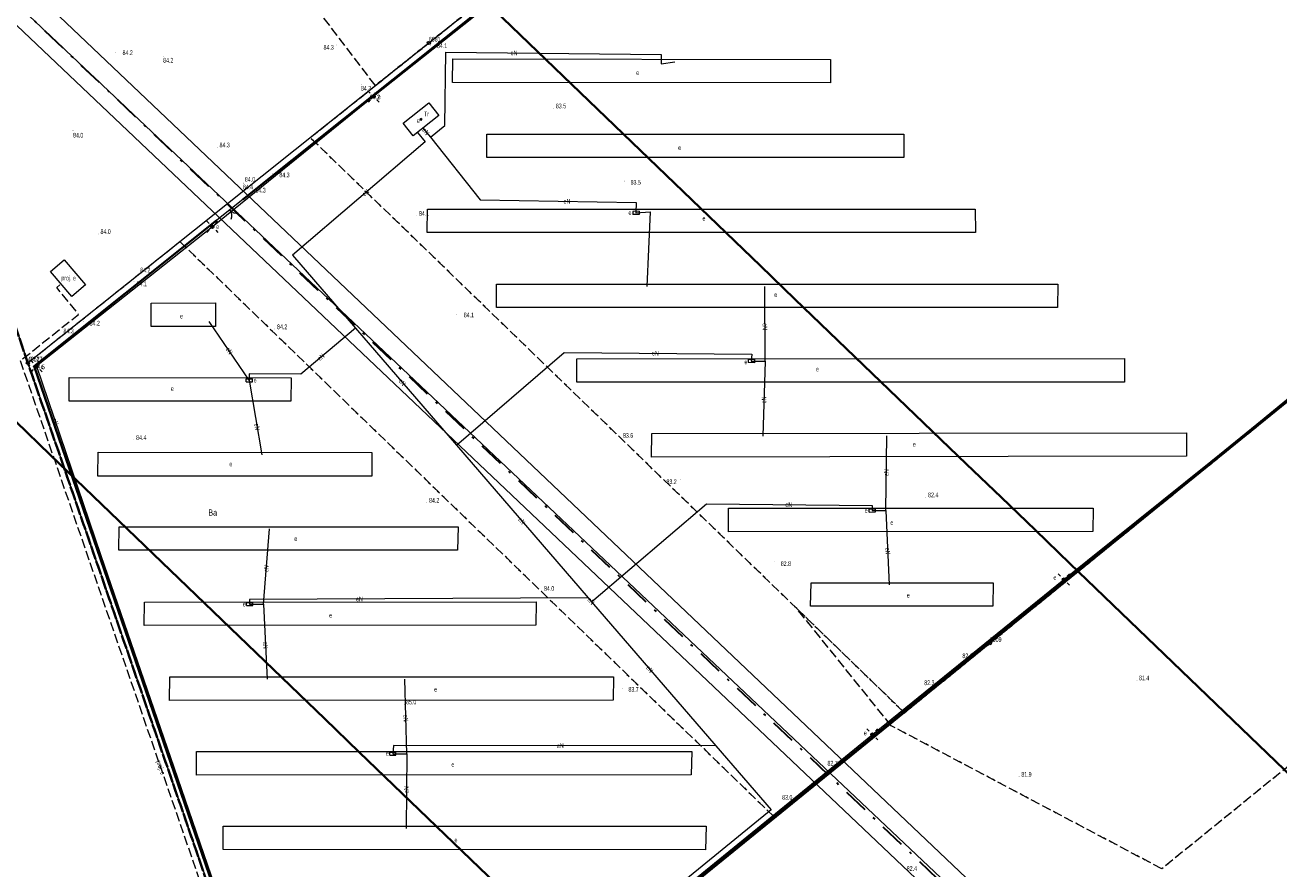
# Model space of a CAD drawing. Header units: metres. Extents: x 6524698 to 6533081, y 5883213 to 5896811.
# Tile 132 of 167: x 6528394 to 6528594, y 5892048 to 5892182. Entities that reach past the tile are written whole.
import ezdxf
from ezdxf.enums import TextEntityAlignment as Align

# ---------------------------------------------------------------- set-up
doc = ezdxf.new("R2010")
doc.units = ezdxf.units.M
doc.header["$MEASUREMENT"] = 0
for name, pattern in [('DASHDOT', [4, 2, -0.9, 0.2, -0.9]), ('mapa zasadnicza$0$1.5_0.5', [2, 1.5, -0.5]), ('mapa zasadnicza$0$1.5_1.0', [2.5, 1.5, -1]), ('mapa zasadnicza$0$219-500', [0]), ('mapa zasadnicza$0$egkk-500', [2, 1.5, -0.5]), ('mapa zasadnicza$0$egug-500', [1, 0.5, -0.5]), ('mapa zasadnicza$0$otob_500', [0]), ('mapa zasadnicza$0$suep_wn_500', [0])]:
    doc.linetypes.add(name, pattern=pattern)
doc.layers.get('0').update_dxf_attribs({"lineweight": 0})
doc.layers.add('_trasa_os', color=1, linetype='DASHDOT', lineweight=30)
doc.layers.add('Sections span lengths and Marker Balls Plan', color=7, linetype='Continuous', lineweight=0)
for name, color, linetype in [('mapa zasadnicza$0$000 Inne (niezydentyfikowane)', 7, 'Continuous'), ('mapa zasadnicza$0$202-punkt graniczny', 7, 'Continuous'), ('mapa zasadnicza$0$202-punkt graniczny-Atr103', 7, 'Continuous'), ('mapa zasadnicza$0$210-oznaczenie konturu użytku gruntowego', 7, 'Continuous'), ('mapa zasadnicza$0$216-obręb ewidencyjny', 7, 'Continuous'), ('mapa zasadnicza$0$217-kontur klasyfikacyjny', 7, 'Continuous'), ('mapa zasadnicza$0$218-kontur użytku gruntowego', 7, 'Continuous'), ('mapa zasadnicza$0$219-działka ewidencyjna', 7, 'Continuous'), ('mapa zasadnicza$0$brama', 7, 'Continuous'), ('mapa zasadnicza$0$elektroenergetyczne urządzenie techniczne', 7, 'Continuous'), ('mapa zasadnicza$0$elektroenergetyczne urządzenie techniczne-Atr17', 7, 'Continuous'), ('mapa zasadnicza$0$latarnia', 7, 'Continuous'), ('mapa zasadnicza$0$ogrodzenie trwałe', 7, 'Continuous'), ('mapa zasadnicza$0$pikieta naturalna', 7, 'Continuous'), ('mapa zasadnicza$0$pikieta naturalna-Atr2', 7, 'Continuous'), ('mapa zasadnicza$0$przewód elektroenergetyczny podziemny', 7, 'Continuous'), ('mapa zasadnicza$0$przewód elektroenergetyczny podziemny - ob. projektowany', 7, 'Continuous'), ('mapa zasadnicza$0$przewód elektroenergetyczny podziemny - ob. projektowany-Atr1', 7, 'Continuous'), ('mapa zasadnicza$0$przewód elektroenergetyczny podziemny-Atr1', 7, 'Continuous'), ('mapa zasadnicza$0$przewód elektroenergetyczny wysokiego napięcia', 7, 'Continuous'), ('mapa zasadnicza$0$stacja transformatorowa', 7, 'Continuous'), ('mapa zasadnicza$0$stacja transformatorowa-Atr17', 7, 'Continuous'), ('mapa zasadnicza$0$szafa elektroenergetyczna lub kontener', 7, 'Continuous'), ('mapa zasadnicza$0$szafa elektroenergetyczna lub kontener - ob. projektowany', 7, 'Continuous'), ('mapa zasadnicza$0$szafa elektroenergetyczna lub kontener - ob. projektowany-Atr17', 7, 'Continuous'), ('mapa zasadnicza$0$szafa elektroenergetyczna lub kontener-Atr17', 7, 'Continuous')]:
    doc.layers.add(name, color=color, linetype=linetype)
doc.styles.add('mapa zasadnicza$0$STANDARD', font='Working1250', dxfattribs={"width": 0.75})
doc.linetypes.add('mapa zasadnicza$0$902-500', pattern='A,3.75,0,[1,ksztalty.shx,S=0.5,R=0,X=0,Y=0],3.75', length=7.5)

# ---------------------------------------------------------------- blocks, each defined once
blk = doc.blocks.new('mapa zasadnicza$0$202')
at = {"color": 0, "linetype": 'Continuous', "lineweight": 0}
blk.add_circle((0, 0), 0.25, dxfattribs=at)
blk = doc.blocks.new('mapa zasadnicza$0$PW01')
at = {"linetype": 'Continuous', "lineweight": 13}
h = blk.add_hatch(color=0, dxfattribs=at)
edge = h.paths.add_edge_path()
edge.add_arc((0, 0), 0.045, 0, 360)
blk = doc.blocks.new('mapa zasadnicza$0$SM01')
at = {"color": 0, "linetype": 'Continuous', "lineweight": 13}
for p, q in [((-0.53, 0.531), (-0.883, 0.884)), ((0.531, 0.531), (0.884, 0.884)), ((-0.53, -0.53), (-0.883, -0.883)), ((0.531, -0.53), (0.884, -0.883))]:
    blk.add_line(p, q, dxfattribs=at)
blk.add_circle((0, 0), 0.25, dxfattribs=at)
blk = doc.blocks.new('mapa zasadnicza$0$US25')
at = {"linetype": 'Continuous', "lineweight": 0}
h = blk.add_hatch(color=0, dxfattribs=at)
edge = h.paths.add_edge_path()
edge.add_arc((0, 0), 0.2, 0, 360)
blk = doc.blocks.new('mapa zasadnicza$0$US18')
at = {"color": 0, "linetype": 'Continuous', "lineweight": 13}
for p, q in [((-0.5, -0.25), (-0.5, 0.25)), ((-0.5, 0.25), (0.5, 0.25)), ((0.5, -0.25), (0.5, 0.25)), ((-0.5, -0.25), (0.5, -0.25))]:
    blk.add_line(p, q, dxfattribs=at)
blk = doc.blocks.new('mapa zasadnicza$0$SUET')
at = {"linetype": 'Continuous'}
h = blk.add_hatch(color=0, dxfattribs=at)
h.dxf.hatch_style = 1
h.paths.add_polyline_path([(0.125, 0, 1), (-0.125, 0, 1)])
at = {"color": 0, "linetype": 'Continuous'}
blk.add_circle((0, 0), 0.125, dxfattribs=at)
blk = doc.blocks.new('mapa zasadnicza$0$OK02')
at = {"color": 0, "linetype": 'Continuous', "lineweight": 0}
for centre, start, end in [((-1.5, 0), 0, 60), ((1.5, 0), 120, 180)]:
    blk.add_arc(centre, 1.5, start, end, dxfattribs=at)

msp = doc.modelspace()

# ---------------------------------------------------------------- linework, layer by layer
at = {"layer": '_trasa_os', "linetype": 'DASHDOT', "ltscale": 2}
msp.add_lwpolyline([(6528589.986, 5891744.689), (6528580.198, 5892007.978), (6528365.87, 5892211.536), (6528143.159, 5892378.558), (6527920.541, 5892545.59), (6527693.967, 5892715.374), (6527530.815, 5892837.971), (6527304.639, 5893007.458), (6527095.026, 5893164.924), (6526808.543, 5893379.811), (6526773.046, 5893625.004), (6526837.186, 5893856.22), (6526918.697, 5894149.866), (6527004.557, 5894459.054), (6526829.193, 5894634.492), (6526625.033, 5894855.653), (6526658.914, 5895086.074), (6526701.409, 5895318.796), (6526680.866, 5895666.414), (6526660.166, 5896015.549), (6526639.565, 5896364.931), (6526621.438, 5896669.322), (6526632.668, 5896724.885)], dxfattribs=at)
at = {"layer": 'mapa zasadnicza$0$000 Inne (niezydentyfikowane)', "color": 7, "linetype": 'Continuous', "lineweight": 35, "flags": 128}
for points in [[(6528467.63, 5892186.141), (6528473.096, 5892180.884), (6528478.562, 5892175.628), (6528484.029, 5892170.371), (6528489.495, 5892165.114), (6528494.961, 5892159.857), (6528500.427, 5892154.6), (6528505.893, 5892149.344), (6528511.359, 5892144.087), (6528516.826, 5892138.83), (6528522.292, 5892133.573), (6528527.758, 5892128.317), (6528533.224, 5892123.06), (6528538.69, 5892117.803), (6528544.156, 5892112.546), (6528549.623, 5892107.29), (6528555.089, 5892102.033), (6528560.555, 5892096.776), (6528566.021, 5892091.519), (6528571.487, 5892086.262), (6528576.953, 5892081.006), (6528582.42, 5892075.749), (6528587.886, 5892070.492), (6528593.352, 5892065.235), (6528598.818, 5892059.979)], [(6528469.374, 5892045.725), (6528463.908, 5892050.982), (6528458.441, 5892056.239), (6528452.975, 5892061.496), (6528447.509, 5892066.752), (6528442.043, 5892072.009), (6528436.577, 5892077.266), (6528431.11, 5892082.523), (6528425.644, 5892087.779), (6528420.178, 5892093.036), (6528414.712, 5892098.293), (6528409.246, 5892103.55), (6528403.78, 5892108.807), (6528398.313, 5892114.063), (6528392.847, 5892119.32)]]:
    msp.add_lwpolyline(points, dxfattribs=at)
at = {"layer": 'mapa zasadnicza$0$216-obręb ewidencyjny', "color": 7, "linetype": 'mapa zasadnicza$0$1.5_1.0', "lineweight": 35, "flags": 128}
for points in [[(6532173.44, 5894410.01), (6532146.43, 5894429.98), (6532121.94, 5894448.08), (6532080.02, 5894478.35), (6532068.86, 5894486.41), (6532021.73, 5894514.79), (6531992.6, 5894532.32), (6531947.82, 5894561.73), (6531920.42, 5894579.72), (6531901.27, 5894596.07), (6531894.35, 5894601.98), (6531821.26, 5894724.08), (6531814.31, 5894735.1), (6531811.23, 5894740.03), (6531780.22, 5894789.63), (6531767.74, 5894809.58), (6531750.79, 5894849.18), (6531748.39, 5894858.64), (6531740.52, 5894889.65), (6531722.79, 5894966.32), (6531701.22, 5895053.01), (6531686.07, 5895129.36), (6531669.12, 5895211.17), (6531624.01, 5895310.47), (6531614.29, 5895347), (6531603.94, 5895412.88), (6531598.73, 5895467.38), (6531564.77, 5895613.69), (6531556.6, 5895663.96), (6531552.51, 5895710.75), (6531539.6, 5895773.55), (6531544.35, 5895780.58), (6531544.16, 5895788.15), (6531507.25, 5895943.86), (6531499.19, 5895972.02), (6531486.51, 5896006.52), (6531466.15, 5896076.08), (6531454.43, 5896110.08), (6531431.22, 5896177.42), (6531430.43, 5896180.2), (6531424.28, 5896202.02), (6531414.58, 5896246.77), (6531402.85, 5896288.93), (6531394.99, 5896317.17), (6531392.26, 5896327.01), (6531376.91, 5896381.63), (6531368.27, 5896412.35), (6531367.02, 5896416.62), (6531318.81, 5896568.61), (6531272.76, 5896714.08), (6531217.21, 5896664.26), (6531190.62, 5896638.08), (6531186.78, 5896634.37), (6531127.14, 5896577.43), (6531100.18, 5896551.88), (6531086.51, 5896538.77), (6530989.57, 5896445.82), (6530931.52, 5896386.36), (6530883.06, 5896340.67), (6530877.3, 5896336.6), (6530873.73, 5896334.08), (6530858.65, 5896322.14), (6530767.28, 5896233.73), (6530678.44, 5896145.87), (6530572.05, 5896045.16), (6530563.1, 5896037.12), (6530451.04, 5895932.33), (6530385.68, 5895871.76), (6530354.37, 5895842.65), (6530280.46, 5895771.72), (6530232.76, 5895726.03), (6530226.82, 5895720.96), (6530177.71, 5895672.11), (6530155.08, 5895649.47), (6530136.64, 5895629.41), (6530101.12, 5895593.57), (6530084.35, 5895577.66), (6530025.14, 5895520.24), (6530019.45, 5895515.19), (6530011.77, 5895512.95), (6529995.37, 5895498.34), (6529944.65, 5895450.1), (6529883.96, 5895391.89), (6529874.86, 5895383.05), (6529856.89, 5895365.59), (6529806.63, 5895317.74), (6529777.32, 5895289.82), (6529767.93, 5895280.88), (6529727.8, 5895242.98), (6529716.4, 5895232.24), (6529611.75, 5895132.35), (6529602.11, 5895123.44), (6529564.79, 5895088.95), (6529442.18, 5894971.11), (6529348, 5894880.66), (6529341.6, 5894874.72), (6529205.1, 5894745.94), (6529095.11, 5894642.73), (6528985.24, 5894540.2), (6528979.86, 5894535.18), (6528950.63, 5894507.69), (6528940.33, 5894498.09), (6528899.89, 5894460.41), (6528759.38, 5894329.94), (6528671.55, 5894242.83), (6528626.12, 5894197.75), (6528570.28, 5894143.23), (6528564.23, 5894137.3), (6528527.75, 5894101.56), (6528446.8, 5894020.71), (6528384.19, 5893957.79), (6528337.7, 5893910.96), (6528325.94, 5893899.11), (6528292.63, 5893867.35), (6528263.34, 5893839.22), (6528235.37, 5893817.79), (6528212.45, 5893801.88), (6528192.4, 5893787.97), (6528160.44, 5893751.29), (6528093.51, 5893704.95), (6528051.1, 5893681.86), (6527962.24, 5893630.13), (6527966.7, 5893563.53), (6527967.45, 5893552.31), (6527970.73, 5893522.51), (6527970.79, 5893518.44), (6527968.55, 5893513.63), (6527972.36, 5893501.34), (6527994.3, 5893412.78), (6528008.56, 5893361.13), (6528024.92, 5893315.29), (6528047.55, 5893241.88), (6528061.74, 5893201.21), (6528080.19, 5893144.58), (6528103.06, 5893080.73), (6528114.87, 5893046.22), (6528118.84, 5893029.51), (6528166.45, 5892875.8), (6528171.14, 5892860.59), (6528192.07, 5892792.85), (6528202.22, 5892766.07), (6528211.23, 5892742.29), (6528214.23, 5892726.13), (6528216.98, 5892718.27), (6528217.45, 5892695.43), (6528253.12, 5892581.84), (6528274.02, 5892507.32), (6528276.69, 5892498.16), (6528296.22, 5892421.59), (6528299.61, 5892411.02), (6528334.62, 5892315.93), (6528349.09, 5892260.65), (6528377.11, 5892179.95), (6528394.78, 5892128.68), (6528440.31, 5891996.73), (6528446.42, 5891995.98), (6528618.95, 5892016.86), (6528665.82, 5892020.2), (6528743.5, 5892026.91), (6528810.71, 5892032.32), (6528929.03, 5892047.18), (6529084.54, 5892065.08), (6529137.05, 5892069.83), (6529163.27, 5892079.55), (6529183.63, 5892087.79), (6529198.7, 5892096.25), (6529272.43, 5892137.61), (6529299.93, 5892161.54), (6529302.53, 5892163.8), (6529315.87, 5892175.4), (6529326.47, 5892184.67), (6529341.14, 5892199.13), (6529440.16, 5892285.12), (6529457.93, 5892308.5), (6529472.77, 5892323.9), (6529519.91, 5892352.88), (6529537.94, 5892368.41), (6529543.85, 5892373.51), (6529606.4, 5892445.37), (6529658.73, 5892492.51), (6529670.09, 5892502.74), (6529686.63, 5892522.04), (6529732.12, 5892575.11), (6529757.09, 5892610.5), (6529779.62, 5892651.92), (6529797.52, 5892678.13), (6529839.46, 5892724.94), (6529870.95, 5892781.67), (6529898.89, 5892809.16), (6529922.19, 5892839.09), (6529934.43, 5892854.81), (6529953.15, 5892874.17), (6529965.1, 5892886.47), (6530012.8, 5892917.44), (6530031.5, 5892919.94), (6530070.88, 5892925.19), (6530098.14, 5892934.36), (6530109.36, 5892938.08), (6530135.18, 5892952.7), (6530167.6, 5892981.5), (6530232.92, 5893051.1), (6530259.88, 5893074.62), (6530286.3, 5893097.64), (6530336.76, 5893153.84), (6530364.12, 5893172.96), (6530403.79, 5893201.82), (6530436.38, 5893225.27), (6530494.74, 5893292.49), (6530545.01, 5893335.37), (6530557.68, 5893347.81), (6530648.56, 5893425.65), (6530689.83, 5893451.62), (6530733.98, 5893475.6), (6530772.07, 5893505.94), (6530852.43, 5893590.07), (6530857.49, 5893597.21), (6530891.97, 5893643.79), (6530917.57, 5893672.17), (6530950.23, 5893698.89), (6530954.1, 5893702.06), (6530977.54, 5893721.23), (6531019.6, 5893747.15), (6531141.96, 5893812.02), (6531213.08, 5893849.19), (6531238.4, 5893862.2), (6531260.04, 5893873.32), (6531289.74, 5893888.58), (6531296.49, 5893892.05), (6531306.22, 5893896.94), (6531368.93, 5893928.43), (6531397.54, 5893942.83), (6531414.17, 5893951.2), (6531423.14, 5893955.72), (6531453.45, 5893971.02), (6531561.58, 5894025.58), (6531627.85, 5894057.85), (6531656.74, 5894073.39), (6531720.57, 5894105.2), (6531769.98, 5894129.46), (6531780.94, 5894134.72), (6531821.73, 5894154.36), (6531826.18, 5894156.65), (6531827.33, 5894157.24), (6531894.03, 5894191.64), (6531897.66, 5894193.45), (6532059.55, 5894273.99), (6532168.75, 5894325.46), (6532285.62, 5894379.19), (6532256.72, 5894387.98), (6532237.4, 5894391.85), (6532209.71, 5894397.39)], [(6528080.19, 5893144.58), (6528061.74, 5893201.21), (6528047.55, 5893241.88), (6528024.92, 5893315.29), (6528008.56, 5893361.13), (6527994.3, 5893412.78), (6527972.36, 5893501.34), (6527968.55, 5893513.63), (6527970.79, 5893518.44), (6527970.73, 5893522.51), (6527967.45, 5893552.31), (6527966.7, 5893563.53), (6527962.24, 5893630.13), (6528051.1, 5893681.86), (6528093.51, 5893704.95), (6528160.44, 5893751.29), (6528192.4, 5893787.97), (6528212.45, 5893801.88), (6528235.37, 5893817.79), (6528263.34, 5893839.22), (6528292.63, 5893867.35), (6528325.94, 5893899.11), (6528322.17, 5893903.05), (6528250.73, 5893995.91), (6528184.31, 5894083.49), (6528144.78, 5894142.59), (6528140.26, 5894150.17), (6528112.08, 5894189.3), (6528016.98, 5894319.35), (6528001.44, 5894344.63), (6527975.61, 5894386.54), (6527948.25, 5894431.11), (6527919.91, 5894480.01), (6527892.39, 5894527.5), (6527882.42, 5894543.56), (6527855.65, 5894587.93), (6527823.65, 5894640.97), (6527805.93, 5894633.3), (6527750.7, 5894622.26), (6527703.08, 5894611.82), (6527660.79, 5894602.88), (6527644.2, 5894599.12), (6527623.22, 5894594.36), (6527546.55, 5894577.52), (6527485.04, 5894564.12), (6527442.59, 5894555.97), (6527376.5, 5894538.97), (6527356.91, 5894534.04), (6527324.89, 5894525.35), (6527242.36, 5894508.66), (6527235, 5894507.23), (6527228.04, 5894506.29), (6527159.89, 5894496.69), (6527053.58, 5894471.18), (6527004.75, 5894459.61), (6526977.15, 5894360.97), (6526895.2, 5894390.7), (6526886.54, 5894409.25), (6526848.25, 5894423.17), (6526790.81, 5894405.63), (6526783.96, 5894403.77), (6526751.66, 5894393.24), (6526675.52, 5894369.12), (6526524.19, 5894423.84), (6526526.13, 5894397.23), (6526528.98, 5894342.85), (6526531.21, 5894300.39), (6526524.41, 5894296.52), (6526520.88, 5894294.84), (6526433.18, 5894243.61), (6526409.32, 5894231.32), (6526314.07, 5894204.53), (6526268.73, 5894188.91), (6526258.95, 5894183.01), (6526232.67, 5894174.45), (6526048.77, 5894185.58), (6526028.42, 5894185.14), (6525944.02, 5894189.55), (6525880.8, 5894192.86), (6525865.46, 5894208.87), (6525815.37, 5894268.24), (6525725.76, 5894354.61), (6525677.43, 5894405.04), (6525642.47, 5894443.85), (6525631.75, 5894455.74), (6525621.46, 5894467.17), (6525618.11, 5894470.89), (6525610.84, 5894478.96), (6525545.06, 5894551.99), (6525537.2, 5894560.72), (6525460.52, 5894338.76), (6525456.21, 5894326.33), (6525450.16, 5894308.9), (6525445.22, 5894294.63), (6525423.21, 5894231.15), (6525415.4, 5894208.63), (6525399.64, 5894161.49), (6525369.98, 5894072.79), (6525342.34, 5893997.91), (6525337.4, 5893981.36), (6525266.58, 5893924.52), (6525217.93, 5893885.48), (6525120.08, 5893806.06), (6525080.21, 5893781.94), (6525034.62, 5893753.64), (6524956.86, 5893706.08), (6524954.17, 5893701.72), (6524952.33, 5893698.77), (6524951.12, 5893696.84), (6524924.06, 5893653.68), (6524922.11, 5893650.61), (6524908.03, 5893628.41), (6524885.99, 5893594.37), (6524823.72, 5893494.6), (6524818.62, 5893484.85), (6524776.38, 5893404.01), (6524760.03, 5893372.45), (6524743.69, 5893340.87), (6524727.34, 5893309.3), (6524725.32, 5893305.6), (6524701.12, 5893258.79), (6524698.5, 5893253.75), (6524741.55, 5893198.86), (6524787.16, 5893135.47), (6524797.48, 5893113.55), (6524827.59, 5893049.65), (6524848.15, 5892993.16), (6524885, 5892891.94), (6524886.71, 5892887.25), (6524900.94, 5892860.83), (6524938.01, 5892801.88), (6524942.47, 5892794.78), (6524958.2, 5892763.24), (6524982.49, 5892709.34), (6524989.65, 5892692.64), (6525021.29, 5892644.7), (6525047.57, 5892607.1), (6525072.42, 5892559.28), (6525080.98, 5892544.34), (6525104.23, 5892503.81), (6525105.73, 5892501.2), (6525124.09, 5892461.96), (6525158, 5892390.4), (6525163.69, 5892366.6), (6525187.74, 5892266.07), (6525200.42, 5892203.7), (6525210.27, 5892167.69), (6525235.54, 5892075.31), (6525239, 5892035.46), (6525241.84, 5892018.03), (6525246.18, 5891943.28), (6525246.02, 5891937.6), (6525245.65, 5891924.05), (6525244.65, 5891887.35), (6525244.88, 5891861.21), (6525245.32, 5891811.32), (6525234.24, 5891649.83), (6525224.07, 5891546.78), (6525208.12, 5891507.31), (6525193.48, 5891471.08), (6525186.45, 5891448.59), (6525184.14, 5891444.14), (6525180.5, 5891437.11), (6525176.64, 5891433.3), (6525163.56, 5891420.57), (6525150.33, 5891406.73), (6525149.34, 5891405.88), (6525147.46, 5891404.1), (6525146.26, 5891402.89), (6525142.82, 5891399.45), (6525132.06, 5891389.06), (6525128.35, 5891385.34), (6525124.8, 5891381.67), (6525121.13, 5891378.06), (6525095.65, 5891351.83), (6525053.05, 5891307.97), (6525038.88, 5891292.8), (6525015.99, 5891261.95), (6524996.02, 5891237.19), (6524958.43, 5891186.61), (6524908.74, 5891119.69), (6524979.34, 5891082.37), (6525035.16, 5891054.09), (6525074.44, 5891035.78), (6525140.68, 5891002.24), (6525158.27, 5890993.31), (6525169.95, 5890987.37), (6525189.03, 5890979.26), (6525225.79, 5890963.63), (6525241.68, 5890952.94), (6525280.63, 5890926.71), (6525286.23, 5890923.62), (6525353.13, 5890886.67), (6525387.9, 5890862.89), (6525416.13, 5890848.06), (6525465.51, 5890821.53), (6525489.55, 5890809.17), (6525532.35, 5890788.13), (6525593.44, 5890757.92), (6525656.38, 5890722.42), (6525712.1, 5890690.97), (6525744.09, 5890674.26), (6525753.93, 5890669.12), (6525811.57, 5890638.94), (6525889.01, 5890598.56), (6525902.26, 5890595.95), (6525968.12, 5890559.29), (6526048.15, 5890515.81), (6526148.09, 5890465.98), (6526205.96, 5890434.59), (6526262.38, 5890404.11), (6526332.75, 5890374.64), (6526425.41, 5890334.29), (6526595.63, 5890279.11), (6526573.45, 5890132.21), (6526575.25, 5890133.06), (6526592.18, 5890129.32), (6526722.43, 5890098.71), (6526728.64, 5890098.03), (6526735.76, 5890098.07), (6526740.34, 5890097.85), (6526742.25, 5890097.45), (6526749.57, 5890095.95), (6526757.09, 5890094.4), (6526758.07, 5890090.77), (6526792.43, 5890086.11), (6526812.21, 5890083.05), (6526890.35, 5890080.91), (6526909.87, 5890084.83), (6526952.34, 5890094.44), (6526971.01, 5890104.38), (6526981, 5890111.26), (6526988.84, 5890116.67), (6527008.52, 5890134.26), (6527045.63, 5890148.55), (6527057.31, 5890152.25), (6527077.89, 5890166.68), (6527165.07, 5890215.69), (6527220.83, 5890245.22), (6527241.28, 5890253.87), (6527273.45, 5890274.12), (6527288.1, 5890288.63), (6527313.38, 5890308.14), (6527321.27, 5890314.22), (6527338.23, 5890321.73), (6527355.64, 5890331.57), (6527391.42, 5890349.92), (6527454.67, 5890547.02), (6527509.07, 5890729.27), (6527517.65, 5890758.02), (6527651.09, 5891150.82), (6527705.03, 5891299.34), (6527759.25, 5891463.12), (6527785.51, 5891547.1), (6527787.58, 5891553.86), (6527801.61, 5891598.79), (6527846.82, 5891746.29), (6528014.33, 5891830.31), (6528198.8, 5891907.55), (6528440.31, 5891996.73), (6528394.78, 5892128.68), (6528377.11, 5892179.95), (6528349.09, 5892260.65), (6528334.62, 5892315.93), (6528299.61, 5892411.02), (6528296.22, 5892421.59), (6528276.69, 5892498.16), (6528274.02, 5892507.32), (6528253.12, 5892581.84), (6528217.45, 5892695.43), (6528216.98, 5892718.27), (6528214.23, 5892726.13), (6528211.23, 5892742.29), (6528202.22, 5892766.07), (6528192.07, 5892792.85), (6528171.14, 5892860.59), (6528166.45, 5892875.8), (6528118.84, 5893029.51), (6528114.87, 5893046.22), (6528103.06, 5893080.73)]]:
    msp.add_lwpolyline(points, close=True, dxfattribs=at)
at = {"layer": 'mapa zasadnicza$0$217-kontur klasyfikacyjny', "color": 92, "linetype": 'mapa zasadnicza$0$egkk-500', "lineweight": 18, "flags": 128}
for points in [[(6528450.07, 5892172.78), (6528369.9, 5892278.22)], [(6528450.07, 5892172.78), (6528543.97, 5892247.66)], [(6528688.62, 5892198.36), (6528547.84, 5892084.05)], [(6528377.11, 5892179.95), (6528394.78, 5892128.68)], [(6528439.71, 5892164.51), (6528450.07, 5892172.78)], [(6528517.13, 5892089.58), (6528439.71, 5892164.51)], [(6528394.78, 5892128.68), (6528418.97, 5892147.97)], [(6528418.97, 5892147.97), (6528513.67, 5892056.3)], [(6528440.31, 5891996.73), (6528394.78, 5892128.68)], [(6528637.54, 5892098.74), (6528575.21, 5892048.17)], [(6528532.17, 5892070.92), (6528517.13, 5892089.58)], [(6528534.25, 5892073.01), (6528517.13, 5892089.58)], [(6528547.84, 5892084.05), (6528534.25, 5892073.01)], [(6528575.21, 5892048.17), (6528532.17, 5892070.92)], [(6528513.67, 5892056.3), (6528440.31, 5891996.73)]]:
    msp.add_lwpolyline(points, dxfattribs=at)
at = {"layer": 'mapa zasadnicza$0$218-kontur użytku gruntowego', "color": 3, "linetype": 'mapa zasadnicza$0$egug-500', "lineweight": 18, "flags": 128}
for points in [[(6528450.07, 5892172.78), (6528369.9, 5892278.22)], [(6528543.97, 5892247.66), (6528450.07, 5892172.78)], [(6528547.84, 5892084.05), (6528688.62, 5892198.36)], [(6528377.11, 5892179.95), (6528394.78, 5892128.68)], [(6528439.71, 5892164.51), (6528450.07, 5892172.78)], [(6528517.13, 5892089.58), (6528439.71, 5892164.51)], [(6528394.78, 5892128.68), (6528418.97, 5892147.97)], [(6528418.97, 5892147.97), (6528513.67, 5892056.3)], [(6528394.78, 5892128.68), (6528440.31, 5891996.73)], [(6528637.54, 5892098.74), (6528575.21, 5892048.17)], [(6528532.17, 5892070.92), (6528517.13, 5892089.58)], [(6528517.13, 5892089.58), (6528534.25, 5892073.01)], [(6528534.25, 5892073.01), (6528547.84, 5892084.05)], [(6528575.21, 5892048.17), (6528532.17, 5892070.92)], [(6528513.67, 5892056.3), (6528440.31, 5891996.73)]]:
    msp.add_lwpolyline(points, dxfattribs=at)
at = {"layer": 'mapa zasadnicza$0$219-działka ewidencyjna', "color": 7, "linetype": 'mapa zasadnicza$0$219-500', "lineweight": 18, "flags": 128}
for points in [[(6528458.59, 5892179.57), (6528543.97, 5892247.66)], [(6528547.84, 5892084.05), (6528703.09, 5892210.11)], [(6528377.11, 5892179.95), (6528394.78, 5892128.68)], [(6528394.78, 5892128.68), (6528458.59, 5892179.57)], [(6528394.78, 5892128.68), (6528440.31, 5891996.73)], [(6528440.31, 5891996.73), (6528547.84, 5892084.05)]]:
    msp.add_lwpolyline(points, dxfattribs=at)
at = {"layer": 'mapa zasadnicza$0$brama', "color": 7, "linetype": 'mapa zasadnicza$0$otob_500', "lineweight": 18, "flags": 128}
msp.add_lwpolyline([(6528428.99, 5892154.67), (6528424.83, 5892151.4)], dxfattribs=at)
at = {"layer": 'mapa zasadnicza$0$elektroenergetyczne urządzenie techniczne', "color": 1, "linetype": 'Continuous', "lineweight": 18, "flags": 128}
for points in [[(6528462.41, 5892177.02), (6528522.49, 5892176.96), (6528522.5, 5892173.21), (6528462.34, 5892173.3)], [(6528467.82, 5892165.08), (6528534.15, 5892165.06), (6528534.16, 5892161.36), (6528467.8, 5892161.33)], [(6528458.37, 5892153.15), (6528545.51, 5892153.15), (6528545.56, 5892149.4), (6528458.33, 5892149.4)], [(6528469.37, 5892141.21), (6528558.64, 5892141.2), (6528558.61, 5892137.48), (6528469.35, 5892137.46)], [(6528414.38, 5892138.18), (6528424.62, 5892138.2), (6528424.62, 5892134.46), (6528414.38, 5892134.46)], [(6528482.14, 5892129.33), (6528569.25, 5892129.36), (6528569.29, 5892125.59), (6528482.12, 5892125.6)], [(6528401.37, 5892126.33), (6528436.66, 5892126.31), (6528436.61, 5892122.57), (6528401.36, 5892122.59)], [(6528494.04, 5892117.41), (6528579.11, 5892117.56), (6528579.11, 5892113.83), (6528494, 5892113.66)], [(6528405.96, 5892114.44), (6528449.51, 5892114.4), (6528449.51, 5892110.66), (6528405.93, 5892110.67)], [(6528506.26, 5892105.53), (6528564.28, 5892105.58), (6528564.25, 5892101.82), (6528506.24, 5892101.8)], [(6528409.29, 5892102.61), (6528463.24, 5892102.6), (6528463.16, 5892098.87), (6528409.27, 5892098.85)], [(6528519.39, 5892093.67), (6528548.36, 5892093.68), (6528548.32, 5892089.94), (6528519.33, 5892089.94)], [(6528413.32, 5892090.59), (6528475.65, 5892090.65), (6528475.59, 5892086.94), (6528413.3, 5892086.86)], [(6528417.38, 5892078.71), (6528487.96, 5892078.72), (6528487.9, 5892074.99), (6528417.34, 5892074.96)], [(6528421.6, 5892066.83), (6528500.43, 5892066.86), (6528500.34, 5892063.12), (6528421.61, 5892063.09)], [(6528425.85, 5892054.96), (6528502.7, 5892054.94), (6528502.6, 5892051.19), (6528425.85, 5892051.25)]]:
    msp.add_lwpolyline(points, close=True, dxfattribs=at)
at = {"layer": 'mapa zasadnicza$0$ogrodzenie trwałe', "color": 7, "linetype": 'mapa zasadnicza$0$902-500', "lineweight": 35, "flags": 128}
for points in [[(6528607.13, 5892293.85), (6528605.5, 5892295.69), (6528428.99, 5892154.67)], [(6528688.45, 5892198.57), (6528440.85, 5891997.39), (6528440.65, 5891997.82)], [(6528424.83, 5892151.4), (6528395.76, 5892128.14), (6528440.34, 5891998.74)]]:
    msp.add_lwpolyline(points, dxfattribs=at)
at = {"layer": 'mapa zasadnicza$0$przewód elektroenergetyczny podziemny', "color": 1, "linetype": 'Continuous', "lineweight": 18, "flags": 128}
for points in [[(6528476.97, 5892192.69), (6528449.8, 5892171.03), (6528424.14, 5892150.31), (6528396.18, 5892128.13), (6528406.38, 5892098.03), (6528418.03, 5892064.33), (6528429.26, 5892031.62), (6528441.54, 5891998.3), (6528472.01, 5892023.17), (6528501.16, 5892046.76), (6528529.16, 5892069.55), (6528559.61, 5892094.2), (6528586.76, 5892116.01), (6528611.9, 5892136.63), (6528637.07, 5892157.06), (6528662.24, 5892177.45), (6528687.97, 5892198.66)], [(6528458.82, 5892164.56), (6528461.12, 5892166.44), (6528461.27, 5892178.13), (6528495.54, 5892177.71), (6528495.53, 5892176.26), (6528497.71, 5892176.57)], [(6528456.77, 5892165.34), (6528457.98, 5892163.83), (6528436.9, 5892145.81), (6528446.91, 5892134.21)], [(6528457.65, 5892166.04), (6528458.82, 5892164.56)], [(6528458.82, 5892164.56), (6528466.75, 5892154.6), (6528491.56, 5892154.21), (6528491.54, 5892152.53), (6528493.81, 5892152.69), (6528493.26, 5892140.82)], [(6528512.07, 5892128.95), (6528512.06, 5892140.8)], [(6528430.01, 5892125.9), (6528423.64, 5892135.27)], [(6528446.91, 5892134.21), (6528438.2, 5892126.88), (6528429.97, 5892126.91), (6528430.01, 5892125.9)], [(6528446.91, 5892134.21), (6528462.98, 5892115.58)], [(6528462.98, 5892115.58), (6528480.1, 5892130.33), (6528509.95, 5892130.07), (6528509.89, 5892128.95), (6528512.07, 5892128.95)], [(6528512.07, 5892128.95), (6528511.74, 5892117.02)], [(6528430.01, 5892125.9), (6528432.01, 5892114.03)], [(6528531.3, 5892105.18), (6528531.46, 5892117.07)], [(6528462.98, 5892115.58), (6528483.92, 5892091.29)], [(6528484.48, 5892090.65), (6528502.75, 5892106.26), (6528529.12, 5892105.98), (6528529.14, 5892105.19), (6528531.3, 5892105.18)], [(6528531.3, 5892105.18), (6528531.85, 5892093.35)], [(6528432.26, 5892090.29), (6528433.22, 5892102.24)], [(6528483.92, 5892091.29), (6528430.06, 5892091.02), (6528430.06, 5892090.3), (6528432.26, 5892090.29)], [(6528483.92, 5892091.29), (6528484.48, 5892090.65)], [(6528432.26, 5892090.29), (6528432.85, 5892078.36)], [(6528484.48, 5892090.65), (6528504.25, 5892067.72)], [(6528455.07, 5892066.44), (6528454.74, 5892078.37)], [(6528504.25, 5892067.72), (6528452.94, 5892067.8), (6528452.85, 5892066.48), (6528455.07, 5892066.44)], [(6528504.25, 5892067.72), (6528513.03, 5892057.53), (6528496.86, 5892044.34), (6528455.98, 5892044.15), (6528455.86, 5892042.86), (6528458.2, 5892042.82), (6528458.17, 5892030.66), (6528456.3, 5892018.72)], [(6528455.07, 5892066.44), (6528454.95, 5892054.61)]]:
    msp.add_lwpolyline(points, dxfattribs=at)
at = {"layer": 'mapa zasadnicza$0$przewód elektroenergetyczny podziemny - ob. projektowany', "color": 1, "linetype": 'mapa zasadnicza$0$1.5_0.5', "lineweight": 18, "flags": 128}
msp.add_lwpolyline([(6527867.72, 5891856.04), (6527870.55, 5891856.87), (6527923.82, 5891786.03), (6528013.91, 5891831.22), (6528198.43, 5891908.48), (6528216.79, 5891915.26), (6528220.16, 5891919.4), (6528240.79, 5891928.79), (6528266.23, 5891936.42), (6528274.38, 5891936.52), (6528439.05, 5891997.33), (6528393.6, 5892129.02), (6528402.84, 5892136.39), (6528399.39, 5892140.65), (6528400.23, 5892141.38)], dxfattribs=at)
at = {"layer": 'mapa zasadnicza$0$przewód elektroenergetyczny wysokiego napięcia', "color": 1, "linetype": 'mapa zasadnicza$0$suep_wn_500', "lineweight": 18, "flags": 128}
msp.add_lwpolyline([(6528580.95, 5892008.05), (6528365.73, 5892211.58)], dxfattribs=at)
at = {"layer": 'mapa zasadnicza$0$szafa elektroenergetyczna lub kontener', "color": 1, "linetype": 'Continuous', "lineweight": 18, "flags": 128}
msp.add_lwpolyline([(6528456.08, 5892164.79), (6528454.49, 5892166.79), (6528458.56, 5892170.02), (6528460.15, 5892168.03)], close=True, dxfattribs=at)
at = {"layer": 'mapa zasadnicza$0$szafa elektroenergetyczna lub kontener - ob. projektowany', "color": 1, "linetype": 'Continuous', "lineweight": 18, "flags": 128}
msp.add_lwpolyline([(6528398.41, 5892143.19), (6528400.58, 5892145.04), (6528403.93, 5892141.1), (6528401.76, 5892139.25)], close=True, dxfattribs=at)
at = {"layer": 'Sections span lengths and Marker Balls Plan', "color": 1, "flags": 128}
for points in [[(6528587.188, 5891744.577), (6528577.92, 5892006.949), (6528364.256, 5892209.626), (6528141.479, 5892376.318), (6527918.861, 5892543.35), (6527692.286, 5892713.134), (6527529.134, 5892835.731), (6527302.959, 5893005.217), (6527093.345, 5893162.685), (6526805.533, 5893378.025), (6526770.052, 5893625.195), (6526834.488, 5893856.969), (6526921.106, 5894149.197), (6527002.139, 5894458.418), (6526827.029, 5894632.413), (6526621.689, 5894854.62), (6526661.381, 5895085.668), (6526701.409, 5895318.796), (6526678.071, 5895666.249), (6526657.371, 5896015.383), (6526636.77, 5896364.766), (6526617.947, 5896669.567), (6526630.708, 5896725.281)], [(6528593.583, 5891744.832), (6528583.388, 5892009.419), (6528368, 5892214.057), (6528145.319, 5892381.438), (6527922.701, 5892548.47), (6527696.127, 5892718.253), (6527532.976, 5892840.85), (6527306.799, 5893010.338), (6527097.187, 5893167.803), (6526810.693, 5893381.087), (6526776.04, 5893624.814), (6526840.655, 5893855.257), (6526921.106, 5894149.197), (6527007.942, 5894459.944), (6526831.356, 5894636.57), (6526627.422, 5894856.391), (6526661.381, 5895085.668), (6526701.409, 5895318.795), (6526684.46, 5895666.627), (6526663.76, 5896015.761), (6526643.159, 5896365.143), (6526623.932, 5896669.147), (6526634.628, 5896724.489)]]:
    msp.add_lwpolyline(points, dxfattribs=at)

# ---------------------------------------------------------------- block references
at = {"layer": 'mapa zasadnicza$0$202-punkt graniczny', "color": 7, "linetype": 'Continuous', "lineweight": 18}
for p in [(6528458.59, 5892179.57), (6528394.78, 5892128.68), (6528547.84, 5892084.05)]:
    msp.add_blockref('mapa zasadnicza$0$202', p, dxfattribs=at)
at = {"layer": 'mapa zasadnicza$0$brama', "color": 7, "linetype": 'Continuous', "lineweight": 18, "rotation": 218.169}
msp.add_blockref('mapa zasadnicza$0$OK02', (6528426.91, 5892153.035), dxfattribs=at)
at = {"layer": 'mapa zasadnicza$0$elektroenergetyczne urządzenie techniczne', "color": 1, "linetype": 'Continuous', "lineweight": 18}
for p in [(6528449.8, 5892171.03), (6528424.14, 5892150.31), (6528396.18, 5892128.13), (6528559.61, 5892094.2), (6528529.16, 5892069.55)]:
    msp.add_blockref('mapa zasadnicza$0$US25', p, dxfattribs=at)
at = {"layer": 'mapa zasadnicza$0$latarnia', "color": 7, "linetype": 'Continuous', "lineweight": 18}
for p in [(6528449.8, 5892171.03), (6528424.14, 5892150.31), (6528396.18, 5892128.13), (6528559.61, 5892094.2), (6528529.16, 5892069.55)]:
    msp.add_blockref('mapa zasadnicza$0$SM01', p, dxfattribs=at)
at = {"layer": 'mapa zasadnicza$0$pikieta naturalna', "color": 7, "linetype": 'Continuous', "lineweight": 13}
for p in [(6528443.85, 5892179.24), (6528458.81, 5892179.1), (6528408.79, 5892178.07), (6528416.34, 5892177.35), (6528447.84, 5892172.9), (6528449.94, 5892171.73), (6528478.4, 5892169.15), (6528401.97, 5892165.62), (6528424.92, 5892162.94), (6528429.1, 5892157.3), (6528429.12, 5892157.22), (6528433.7, 5892158.76), (6528489.68, 5892157.6), (6528430.66, 5892155.82), (6528456.68, 5892152.06), (6528405.96, 5892149.19), (6528412.77, 5892143.73), (6528411.66, 5892141.62), (6528403.69, 5892135.24), (6528463.02, 5892136.43), (6528401.35, 5892134.17), (6528434.02, 5892134.06), (6528394.78, 5892128.68), (6528395.51, 5892128.13), (6528488.46, 5892117.41), (6528411.54, 5892116.43), (6528498.59, 5892110.07), (6528537.61, 5892107.29), (6528458.25, 5892106.42), (6528513.52, 5892097.02), (6528476.57, 5892092.38), (6528545.32, 5892082.38), (6528539.79, 5892077.97), (6528571.25, 5892078.18), (6528489.38, 5892076.88), (6528454.65, 5892074.35), (6528524.4, 5892065.21), (6528552.49, 5892062.83), (6528517.44, 5892059.75)]:
    msp.add_blockref('mapa zasadnicza$0$PW01', p, dxfattribs=at)
at = {"layer": 'mapa zasadnicza$0$stacja transformatorowa', "color": 1, "linetype": 'Continuous', "lineweight": 18}
msp.add_blockref('mapa zasadnicza$0$SUET', (6528457.32, 5892167.41), dxfattribs=at)
at = {"layer": 'mapa zasadnicza$0$szafa elektroenergetyczna lub kontener', "color": 1, "linetype": 'Continuous', "lineweight": 18}
for p, rotation in [((6528491.54, 5892152.53), 180.7739999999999), ((6528509.89, 5892128.95), 179.17), ((6528430.01, 5892125.9), 0.4370000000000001), ((6528529.14, 5892105.19), 0.441), ((6528430.06, 5892090.3), 0.506)]:
    msp.add_blockref('mapa zasadnicza$0$US18', p, dxfattribs=dict(at, rotation=rotation))
msp.add_blockref('mapa zasadnicza$0$US18', (6528452.85, 5892066.48), dxfattribs=at)

# ---------------------------------------------------------------- texts
at = {"layer": 'mapa zasadnicza$0$202-punkt graniczny-Atr103', "color": 7, "style": 'mapa zasadnicza$0$STANDARD', "width": 0.667}
for s, p in [('6981', (6528458.59, 5892179.57)), ('48527', (6528394.78, 5892128.68)), ('7009', (6528547.84, 5892084.05))]:
    msp.add_text(s, height=0.75, dxfattribs=at).set_placement(p, align=Align.BOTTOM_LEFT)
at = {"layer": 'mapa zasadnicza$0$210-oznaczenie konturu użytku gruntowego', "color": 3, "linetype": 'Continuous', "lineweight": 18, "style": 'mapa zasadnicza$0$STANDARD', "width": 0.79}
msp.add_text('Ba', height=1, dxfattribs=at).set_placement((6528423.49, 5892104.36))
at = {"layer": 'mapa zasadnicza$0$elektroenergetyczne urządzenie techniczne-Atr17', "color": 1, "style": 'mapa zasadnicza$0$STANDARD', "width": 0.667}
for p in [(6528491.58, 5892174.47), (6528450.47, 5892170.63), (6528498.25, 5892162.55), (6528502.13, 5892151.31), (6528424.76, 5892149.97), (6528513.54, 5892139.16), (6528419.01, 5892135.73), (6528396.83, 5892127.72), (6528520.18, 5892127.31), (6528417.53, 5892124.19), (6528535.6, 5892115.33), (6528426.85, 5892112.21), (6528532.02, 5892102.9), (6528437.17, 5892100.34), (6528557.97, 5892094.15), (6528534.64, 5892091.33), (6528442.72, 5892088.14), (6528459.43, 5892076.37), (6528527.8, 5892069.42), (6528462.17, 5892064.4), (6528462.67, 5892052.38)]:
    msp.add_text('e', height=0.75, dxfattribs=at).set_placement(p)
at = {"layer": 'mapa zasadnicza$0$pikieta naturalna-Atr2', "color": 7, "style": 'mapa zasadnicza$0$STANDARD', "width": 0.667}
for s, p in [('84.3', (6528441.83, 5892178.5)), ('84.1', (6528459.87, 5892178.75)), ('84.2', (6528409.85, 5892177.64)), ('83.5', (6528478.79, 5892169.17)), ('84.3', (6528425.28, 5892162.96)), ('84.0', (6528429.3, 5892157.5)), ('84.3', (6528434.8, 5892158.2)), ('83.5', (6528490.69, 5892157.02)), ('84.1', (6528457.01, 5892152.07)), ('84.0', (6528406.34, 5892149.19)), ('84.2', (6528404.61, 5892134.61)), ('84.1', (6528464.14, 5892135.92)), ('84.2', (6528434.44, 5892134.03)), ('84.1', (6528394.98, 5892128.88)), ('84.5', (6528395.85, 5892127.66)), ('84.4', (6528412.01, 5892116.41)), ('83.6', (6528489.47, 5892116.75)), ('83.2', (6528496.39, 5892109.39)), ('84.2', (6528458.62, 5892106.43)), ('82.4', (6528538.02, 5892107.28)), ('82.8', (6528514.58, 5892096.35)), ('84.0', (6528476.9, 5892092.41)), ('82.1', (6528543.48, 5892081.69)), ('81.4', (6528571.57, 5892078.17)), ('83.7', (6528490.34, 5892076.35)), ('85.0', (6528454.97, 5892074.34)), ('82.7', (6528522.01, 5892064.6)), ('81.9', (6528552.86, 5892062.83)), ('82.4', (6528534.63, 5892047.85))]:
    msp.add_text(s, height=0.75, dxfattribs=at).set_placement(p)
for s, p in [('84.2', (6528416.31, 5892177.2)), ('84.3', (6528447.78, 5892172.74)), ('84.0', (6528401.97, 5892165.27)), ('84.4', (6528429, 5892157.03)), ('84.2', (6528412.66, 5892143.81)), ('84.3', (6528400.45, 5892134.12))]:
    msp.add_text(s, height=0.75, dxfattribs=at).set_placement(p, align=Align.TOP_LEFT)
for s, p in [('84.2', (6528449.19, 5892170.96)), ('84.3', (6528431, 5892156.15)), ('84.1', (6528412.08, 5892141.25)), ('82.3', (6528537.41, 5892077.77)), ('83.0', (6528514.8, 5892059.55))]:
    msp.add_text(s, height=0.75, dxfattribs=at).set_placement(p, align=Align.MIDDLE_LEFT)
at = {"layer": 'mapa zasadnicza$0$przewód elektroenergetyczny podziemny - ob. projektowany-Atr1', "color": 1, "style": 'mapa zasadnicza$0$STANDARD', "width": 0.667}
msp.add_text('proj. e', height=0.75, rotation=289.041, dxfattribs=at).set_placement((6528415.56, 5892065.39), align=Align.MIDDLE_LEFT)
at = {"layer": 'mapa zasadnicza$0$przewód elektroenergetyczny podziemny-Atr1', "color": 1, "style": 'mapa zasadnicza$0$STANDARD', "width": 0.667}
for rotation, p in [(359.298, (6528471.6, 5892178)), (308.327, (6528457.76, 5892165.9)), (40.525, (6528448.11, 5892155.39)), (359.099, (6528480.02, 5892154.39)), (270.048, (6528512.07, 5892134.97)), (304.209, (6528426.52, 5892131.03)), (40.082, (6528441, 5892129.24)), (359.501, (6528494.09, 5892130.21)), (310.78, (6528454, 5892125.99)), (88.415, (6528511.88, 5892122.24)), (288.72, (6528399, 5892119.82)), (279.564, (6528431.17, 5892119.03)), (89.229, (6528531.37, 5892110.68)), (359.391, (6528515.32, 5892106.13)), (310.764, (6528473.02, 5892103.94)), (272.661, (6528531.58, 5892099.26)), (85.407, (6528432.67, 5892095.4)), (0.287, (6528447.01, 5892091.1)), (311.185, (6528484.03, 5892091.16)), (272.831, (6528432.56, 5892084.27)), (310.767, (6528493.37, 5892080.34)), (271.584, (6528454.9, 5892072.66)), (359.91, (6528478.97, 5892067.77)), (89.419, (6528455.01, 5892060.23))]:
    msp.add_text('eN', height=0.75, rotation=rotation, dxfattribs=at).set_placement(p, align=Align.MIDDLE_LEFT)
at = {"layer": 'mapa zasadnicza$0$stacja transformatorowa-Atr17', "color": 1, "style": 'mapa zasadnicza$0$STANDARD', "width": 0.667}
msp.add_text('Tr', height=0.75, dxfattribs=at).set_placement((6528457.82, 5892167.91))
at = {"layer": 'mapa zasadnicza$0$szafa elektroenergetyczna lub kontener - ob. projektowany-Atr17', "color": 1, "style": 'mapa zasadnicza$0$STANDARD', "width": 0.667}
msp.add_text('proj. e', height=0.75, dxfattribs=at).set_placement((6528400.11, 5892141.8))
at = {"layer": 'mapa zasadnicza$0$szafa elektroenergetyczna lub kontener-Atr17', "color": 1, "style": 'mapa zasadnicza$0$STANDARD', "width": 0.667}
for p in [(6528456.68, 5892166.84), (6528490.35, 5892152.2), (6528508.8, 5892128.45), (6528430.71, 5892125.55), (6528527.93, 5892104.81), (6528428.98, 5892089.91), (6528451.75, 5892066.16)]:
    msp.add_text('e', height=0.75, dxfattribs=at).set_placement(p)

doc.saveas('drawing.dxf')
